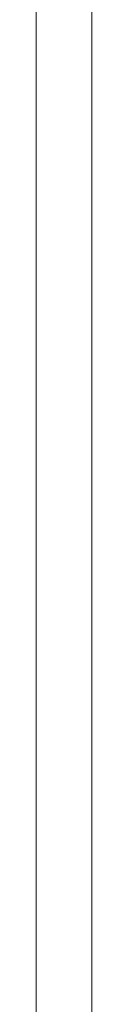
# Model space of a CAD drawing. Header units: millimetres. Extents: x 327.76 to 328.08, y 267.5 to 269.2.
# Tile 3 of 4: x 327.84377 to 327.84869, y 268.35067 to 268.4376. Entities that reach past the tile are written whole.
import ezdxf

# ---------------------------------------------------------------- set-up
doc = ezdxf.new("R2010")
doc.units = ezdxf.units.MM
doc.layers.add('SANINDUSA', color=3, linetype='Continuous')

msp = doc.modelspace()

# ---------------------------------------------------------------- linework, layer by layer
at = {"layer": 'SANINDUSA', "linetype": 'Continuous', "lineweight": 15}
for p, q in [((327.8437740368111, 267.8208682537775), (327.8437740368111, 269.0608682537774)), ((327.8486867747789, 269.0608682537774), (327.8486867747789, 267.8208682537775))]:
    msp.add_line(p, q, dxfattribs=at)

doc.saveas('drawing.dxf')
